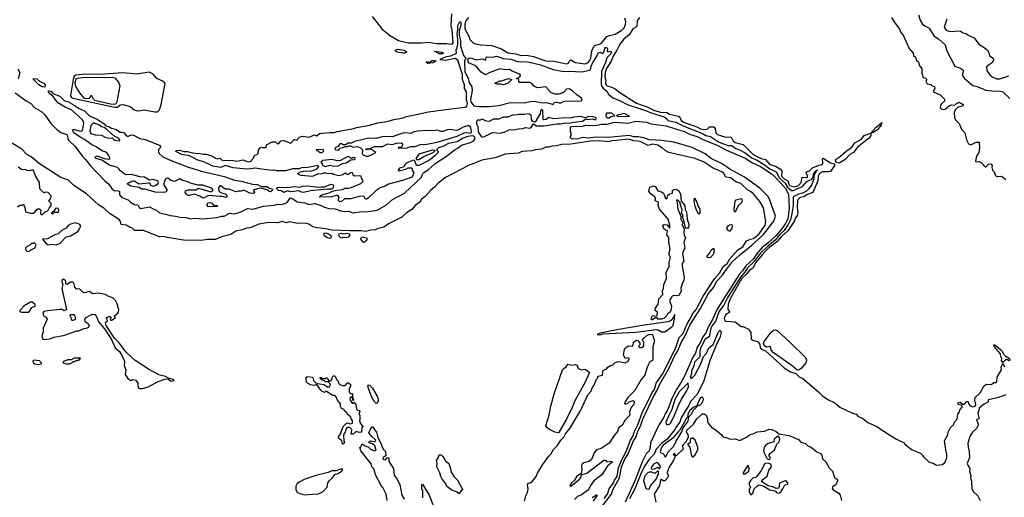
# Model space of a CAD drawing. Extents: x 2210602 to 2357277, y 510288 to 673808.
# Tile 235 of 256: x 2307284 to 2318362, y 568960 to 574339. Entities that reach past the tile are written whole.
import ezdxf

# ---------------------------------------------------------------- set-up
doc = ezdxf.new("R2010")
doc.units = 0

msp = doc.modelspace()

# ---------------------------------------------------------------- linework, layer by layer
at = {"layer": '0CON05XD'}
for points in [[(2307696, 573105), (2307745, 573067), (2307815, 573045), (2307822, 573032), (2307825, 572995), (2307835, 572977), (2307904, 572914), (2307985, 572805), (2308025, 572765), (2308082, 572692), (2308242, 572525), (2308288, 572488), (2308325, 572429), (2308346, 572414), (2308392, 572412), (2308405, 572405), (2308405, 572365), (2308432, 572335), (2308505, 572309), (2308531, 572285), (2308575, 572259), (2308614, 572254), (2308629, 572225), (2308645, 572213), (2308745, 572232), (2308785, 572208), (2308824, 572194), (2308856, 572165), (2308925, 572148), (2308976, 572134), (2309035, 572128), (2309085, 572115), (2309155, 572110), (2309205, 572097), (2309255, 572102), (2309345, 572097), (2309505, 572111), (2309555, 572127), (2309585, 572127), (2309645, 572159), (2309695, 572151), (2309715, 572155), (2309765, 572171), (2309845, 572211), (2309905, 572204), (2310025, 572238), (2310145, 572251), (2310185, 572260), (2310225, 572259), (2310265, 572269), (2310295, 572285), (2310325, 572331), (2310355, 572323), (2310407, 572287), (2310492, 572275), (2310535, 572257), (2310605, 572268), (2310677, 572247), (2310715, 572226), (2310763, 572213), (2310835, 572210), (2310896, 572185), (2310935, 572177), (2310985, 572181), (2311035, 572165), (2311137, 572177), (2311185, 572176), (2311305, 572194), (2311411, 572255), (2311477, 572313), (2311615, 572385), (2311805, 572565), (2311820, 572605), (2311832, 572618), (2311885, 572651), (2311918, 572682), (2311960, 572720), (2312075, 572794), (2312183, 572877), (2312217, 572895), (2312253, 572927), (2312356, 572955), (2312395, 572974), (2312406, 572995), (2312405, 573015), (2312395, 573026), (2312375, 573031), (2312325, 573024), (2312274, 573006), (2312205, 572963), (2312110, 572945), (2312045, 572911), (2311997, 572895), (2311972, 572875), (2311993, 572855), (2311992, 572845), (2311956, 572804), (2311895, 572758), (2311775, 572696), (2311747, 572697), (2311728, 572748), (2311713, 572757), (2311640, 572725), (2311615, 572700), (2311607, 572683), (2311558, 572665), (2311542, 572645), (2311552, 572638), (2311630, 572655), (2311655, 572670), (2311695, 572670), (2311704, 572635), (2311719, 572615), (2311705, 572577), (2311694, 572566), (2311591, 572529), (2311432, 572485), (2311395, 572464), (2311340, 572445), (2311295, 572417), (2311205, 572329), (2311185, 572316), (2311175, 572317), (2311158, 572348), (2311115, 572353), (2311009, 572321), (2310940, 572320), (2310905, 572293), (2310885, 572289), (2310874, 572294), (2310870, 572305), (2310878, 572342), (2310865, 572358), (2310845, 572359), (2310795, 572345), (2310661, 572341), (2310658, 572345), (2310667, 572355), (2310683, 572365), (2310765, 572390), (2310802, 572408), (2310850, 572420), (2310915, 572427), (2310945, 572440), (2310985, 572441), (2311015, 572448), (2311121, 572495), (2311143, 572515), (2311148, 572525), (2311128, 572555), (2311126, 572576), (2311105, 572581), (2311055, 572578), (2311037, 572587), (2311027, 572617), (2311010, 572615), (2310975, 572592), (2310945, 572610), (2310918, 572592), (2310875, 572580), (2310814, 572594), (2310795, 572608), (2310755, 572603), (2310715, 572614), (2310685, 572604), (2310635, 572600), (2310576, 572574), (2310450, 572585), (2310420, 572595), (2310410, 572605), (2310444, 572626), (2310495, 572637), (2310553, 572633), (2310605, 572647), (2310625, 572658), (2310650, 572685), (2310637, 572697), (2310505, 572670), (2310465, 572673), (2310425, 572660), (2310355, 572658), (2310275, 572636), (2310178, 572638), (2310155, 572644), (2310125, 572641), (2310004, 572656), (2309935, 572668), (2309885, 572658), (2309835, 572656), (2309685, 572670), (2309595, 572697), (2309545, 572676), (2309455, 572688), (2309355, 572737), (2309288, 572755), (2309194, 572804), (2309105, 572821), (2309042, 572855), (2309044, 572866), (2309082, 572868), (2309135, 572856), (2309170, 572855), (2309255, 572834), (2309315, 572833), (2309347, 572823), (2309385, 572823), (2309452, 572802), (2309485, 572778), (2309505, 572772), (2309535, 572780), (2309555, 572760), (2309585, 572753), (2309665, 572758), (2309725, 572744), (2309795, 572760), (2309855, 572739), (2309895, 572750), (2309900, 572765), (2309915, 572780), (2309920, 572805), (2309930, 572815), (2309955, 572820), (2309968, 572832), (2309970, 572875), (2309990, 572895), (2310005, 572902), (2310015, 572898), (2310055, 572900), (2310062, 572928), (2310125, 572962), (2310162, 572962), (2310180, 572945), (2310195, 572942), (2310220, 572975), (2310255, 572980), (2310335, 572950), (2310365, 572982), (2310375, 572988), (2310407, 572983), (2310410, 572995), (2310430, 573015), (2310465, 573026), (2310543, 573017), (2310595, 573042), (2310625, 573030), (2310655, 573058), (2310775, 573070), (2310825, 573069), (2310855, 573080), (2311045, 573113), (2311074, 573126), (2311205, 573149), (2311313, 573177), (2311419, 573191), (2311494, 573214), (2311585, 573231), (2311635, 573249), (2311765, 573275), (2311885, 573301), (2312105, 573332), (2312295, 573352), (2312316, 573364), (2312322, 573395), (2312311, 573445), (2312311, 573525), (2312290, 573565), (2312289, 573605), (2312264, 573664), (2312265, 573723), (2312212, 573882), (2312185, 573901), (2312075, 573880), (2312018, 573885), (2312018, 573895), (2312030, 573900), (2312087, 573923), (2312135, 573932), (2312199, 573961), (2312195, 573995), (2312213, 574055), (2312215, 574115), (2312206, 574185), (2312215, 574225), (2312213, 574275), (2312235, 574318), (2312245, 574316), (2312247, 574307), (2312248, 574275), (2312228, 574215), (2312229, 574165), (2312244, 574105), (2312242, 574045), (2312278, 573935), (2312303, 573905), (2312289, 573871), (2312293, 573755), (2312328, 573678), (2312342, 573632), (2312371, 573581), (2312373, 573543), (2312354, 573435), (2312360, 573415), (2312395, 573370), (2312455, 573361), (2312565, 573363), (2312675, 573371), (2312805, 573406), (2312965, 573402), (2313045, 573421), (2313095, 573419), (2313165, 573401), (2313215, 573407), (2313285, 573382), (2313298, 573405), (2313315, 573411), (2313331, 573411), (2313365, 573398), (2313402, 573418), (2313435, 573426), (2313495, 573421), (2313600, 573425), (2313611, 573435), (2313605, 573456), (2313551, 573491), (2313505, 573539), (2313465, 573559), (2313435, 573556), (2313407, 573523), (2313387, 573513), (2313345, 573501), (2313305, 573500), (2313259, 573519), (2313202, 573582), (2313115, 573572), (2313082, 573582), (2313065, 573593), (2313048, 573618), (2313025, 573630), (2312905, 573630), (2312900, 573635), (2312898, 573668), (2312870, 573675), (2312908, 573692), (2312920, 573705), (2312920, 573715), (2312910, 573725), (2312825, 573758), (2312795, 573777), (2312745, 573776), (2312685, 573784), (2312565, 573741), (2312525, 573719), (2312475, 573746), (2312415, 573820), (2312334, 573854), (2312327, 573893), (2312345, 573908), (2312370, 573905), (2312415, 573887), (2312495, 573898), (2312525, 573882), (2312530, 573885), (2312532, 573915), (2312545, 573922), (2312615, 573917), (2312645, 573927), (2312664, 573926), (2312725, 573901), (2312808, 573895), (2312885, 573868), (2312995, 573863), (2313055, 573853), (2313145, 573829), (2313285, 573777), (2313405, 573757), (2313465, 573761), (2313609, 573751), (2313695, 573770), (2313706, 573775), (2313713, 573815), (2313732, 573855), (2313775, 573920), (2313795, 573969), (2313815, 573974), (2313845, 573958), (2313856, 573974), (2313866, 574015), (2313875, 574026), (2313887, 574027), (2313896, 574015), (2313895, 573982), (2313905, 573977), (2313925, 573986), (2313943, 573975), (2313935, 573954), (2313890, 573910), (2313876, 573855), (2313828, 573755), (2313826, 573615), (2313831, 573591), (2313847, 573567), (2313888, 573535), (2313910, 573500), (2313958, 573458), (2314025, 573434), (2314130, 573380), (2314325, 573316), (2314389, 573289), (2314535, 573245), (2314567, 573217), (2314578, 573205), (2314665, 573184), (2314758, 573138), (2314965, 573056), (2315005, 573035), (2315055, 573023), (2315147, 572965), (2315192, 572945), (2315255, 572922), (2315295, 572921), (2315340, 572890), (2315382, 572875), (2315445, 572841), (2315525, 572779), (2315581, 572755), (2315652, 572712), (2315725, 572658), (2315796, 572625), (2315833, 572555), (2315896, 572496), (2315924, 572454), (2315950, 572430), (2315967, 572417), (2315985, 572415), (2316091, 572459), (2316142, 572515), (2316198, 572542), (2316211, 572565), (2316214, 572595), (2316225, 572621), (2316255, 572649), (2316261, 572645), (2316239, 572621), (2316218, 572582), (2316218, 572545), (2316195, 572482), (2316162, 572435), (2316135, 572408), (2316093, 572387), (2316045, 572375), (2315987, 572345), (2315985, 572245), (2315973, 572155), (2315955, 572085), (2315929, 572031), (2315886, 571964), (2315835, 571918), (2315783, 571857), (2315701, 571789), (2315615, 571705), (2315546, 571614), (2315474, 571545), (2315441, 571495), (2315392, 571438), (2315252, 571215), (2315205, 571125), (2315155, 571055), (2315111, 570939), (2315075, 570896), (2315060, 570865), (2315043, 570767), (2314995, 570741), (2314945, 570640), (2314937, 570605), (2314937, 570543), (2314875, 570481), (2314869, 570441), (2314843, 570385), (2314842, 570355), (2314831, 570315), (2314832, 570302), (2314845, 570303), (2314879, 570335), (2314949, 570465), (2314979, 570545), (2315011, 570585), (2315039, 570645), (2315085, 570682), (2315145, 570823), (2315165, 570842), (2315176, 570815), (2315163, 570755), (2315129, 570691), (2315051, 570509), (2314979, 570261), (2314902, 570115), (2314832, 570038), (2314812, 569995), (2314781, 569949)], [(2311251, 574375), (2311358, 574235), (2311445, 574163), (2311546, 574106), (2311655, 574077), (2311805, 574077), (2311883, 574087), (2311975, 574072), (2312091, 574071), (2312135, 574062), (2312154, 574066), (2312162, 574078), (2312157, 574127), (2312151, 574225), (2312139, 574275), (2312146, 574406)], [(2312335, 574365), (2312305, 574325), (2312292, 574288), (2312292, 574235), (2312337, 574155), (2312347, 574117), (2312385, 574079), (2312416, 574066), (2312465, 574054), (2312595, 574048), (2312705, 574012), (2312775, 573967), (2312865, 573956), (2312925, 573936), (2312985, 573938), (2313065, 573925), (2313204, 573876), (2313295, 573873), (2313435, 573841), (2313460, 573850), (2313475, 573880), (2313485, 573888), (2313535, 573856), (2313645, 573841), (2313675, 573852), (2313696, 573875), (2313708, 573905), (2313722, 573988), (2313745, 574038), (2313755, 574047), (2313825, 574070), (2313889, 574151), (2313918, 574162), (2313985, 574174), (2314060, 574220), (2314083, 574247), (2314099, 574285), (2314104, 574315), (2314093, 574357)], [(2314257, 574363), (2314230, 574325), (2314229, 574275), (2314223, 574257), (2314183, 574237), (2314141, 574169), (2314082, 574118), (2314035, 574065), (2314003, 573995), (2313964, 573935), (2313940, 573870), (2313885, 573788), (2313871, 573745), (2313869, 573695), (2313877, 573655), (2313876, 573625), (2313883, 573605), (2313895, 573595), (2313935, 573584), (2313985, 573560), (2314025, 573525), (2314225, 573398), (2314352, 573352), (2314426, 573315), (2314495, 573296), (2314565, 573295), (2314595, 573274), (2314695, 573252), (2314711, 573241), (2314728, 573205), (2314765, 573182), (2314902, 573132), (2314945, 573109), (2314995, 573101), (2315019, 573105), (2315045, 573132), (2315095, 573132), (2315110, 573115), (2315118, 573065), (2315135, 573047), (2315215, 573018), (2315285, 573015), (2315297, 573005), (2315312, 572975), (2315335, 572956), (2315425, 572933), (2315535, 572822), (2315628, 572775), (2315675, 572765), (2315725, 572709), (2315788, 572688), (2315844, 572654), (2315859, 572635), (2315857, 572575), (2315885, 572546), (2315927, 572525), (2315936, 572485), (2315945, 572473), (2315996, 572456), (2316045, 572471), (2316075, 572505), (2316086, 572564), (2316135, 572560), (2316148, 572565), (2316147, 572585), (2316131, 572615), (2316136, 572625), (2316172, 572638), (2316205, 572671), (2316275, 572701), (2316313, 572707), (2316321, 572725), (2316318, 572772), (2316325, 572779), (2316405, 572725), (2316451, 572715), (2316452, 572695), (2316405, 572631), (2316385, 572625), (2316315, 572626), (2316282, 572605), (2316267, 572575), (2316265, 572525), (2316206, 572394), (2316135, 572365), (2316105, 572345), (2316065, 572335), (2316035, 572307), (2316031, 572225), (2316039, 572165), (2316032, 572135), (2316013, 572107), (2316002, 572075), (2315928, 571962), (2315855, 571897), (2315804, 571836), (2315764, 571806), (2315717, 571775), (2315658, 571715), (2315566, 571605), (2315531, 571539), (2315490, 571515), (2315468, 571482), (2315405, 571421), (2315277, 571195), (2315255, 571135), (2315252, 571075), (2315272, 571045), (2315226, 571014), (2315210, 570975), (2315212, 570955), (2315224, 570944), (2315335, 570937), (2315402, 570882), (2315425, 570884), (2315484, 570854), (2315510, 570815), (2315514, 570745), (2315522, 570732), (2315591, 570711), (2315610, 570680), (2315615, 570643), (2315636, 570626), (2315675, 570608), (2315885, 570417), (2315955, 570373), (2316015, 570356), (2316055, 570318), (2316095, 570299), (2316277, 570145), (2316315, 570104), (2316375, 570062), (2316455, 570025), (2316510, 569975), (2316655, 569908), (2316695, 569896), (2316719, 569869), (2316765, 569850), (2316825, 569802), (2316922, 569762), (2317071, 569665), (2317150, 569615), (2317228, 569578), (2317247, 569555), (2317324, 569494), (2317418, 569458), (2317442, 569435), (2317453, 569415), (2317518, 569355), (2317560, 569345), (2317601, 569321), (2317665, 569330), (2317698, 569355), (2317717, 569407), (2317717, 569445), (2317704, 569494), (2317690, 569595), (2317728, 569665), (2317732, 569695), (2317758, 569745), (2317790, 569775), (2317800, 569805), (2317831, 569839), (2317841, 569895), (2317858, 569922), (2317862, 569945), (2317888, 569975), (2317888, 569988), (2317878, 569998), (2317844, 570004), (2317842, 570028), (2317865, 570032), (2317895, 570010), (2317915, 570010), (2317942, 570038), (2317955, 570040), (2317960, 570015), (2317973, 569993), (2318005, 569980), (2318035, 569987), (2318042, 570005), (2318029, 570055), (2318031, 570079), (2318089, 570135), (2318130, 570210), (2318157, 570233), (2318215, 570231), (2318245, 570254), (2318266, 570254), (2318279, 570261), (2318283, 570315), (2318330, 570395), (2318328, 570425), (2318345, 570470), (2318365, 570430)], [(2317094, 574364), (2317123, 574313), (2317182, 574232), (2317199, 574195), (2317224, 574164), (2317293, 574015), (2317335, 573960), (2317340, 573935), (2317362, 573915), (2317375, 573878), (2317396, 573866), (2317403, 573825), (2317434, 573785), (2317434, 573735), (2317448, 573688), (2317475, 573680), (2317485, 573668), (2317486, 573654), (2317480, 573645), (2317495, 573618), (2317535, 573608), (2317550, 573595), (2317578, 573585), (2317582, 573565), (2317562, 573535), (2317571, 573521), (2317637, 573497), (2317690, 573445), (2317688, 573422), (2317652, 573388), (2317643, 573367), (2317640, 573345), (2317650, 573335), (2317677, 573327), (2317695, 573330), (2317746, 573374), (2317765, 573380), (2317805, 573378), (2317824, 573396), (2317855, 573410), (2317898, 573385), (2317900, 573375), (2317895, 573370), (2317835, 573350), (2317810, 573325), (2317798, 573295), (2317802, 573235), (2317817, 573207), (2317855, 573170), (2317880, 573105), (2317918, 573065), (2317938, 572985), (2317961, 572941), (2317975, 572932), (2317993, 572933), (2318045, 572958), (2318078, 572958), (2318084, 572896), (2318076, 572844), (2318048, 572802), (2318038, 572745), (2318045, 572738), (2318075, 572740), (2318101, 572731), (2318145, 572682), (2318155, 572680), (2318185, 572710), (2318210, 572715), (2318226, 572696), (2318220, 572675), (2318230, 572645), (2318248, 572625), (2318264, 572584), (2318275, 572572), (2318287, 572573), (2318325, 572577), (2318341, 572571), (2318378, 572538)], [(2317396, 574395), (2317415, 574333), (2317440, 574290), (2317468, 574268), (2317517, 574245), (2317572, 574155), (2317622, 574122), (2317695, 574057), (2317717, 573987), (2317807, 573817), (2317875, 573789), (2317903, 573765), (2317889, 573715), (2317915, 573676), (2318007, 573597), (2318055, 573588), (2318155, 573546), (2318223, 573537), (2318315, 573534), (2318347, 573525), (2318425, 573450)], [(2317716, 574345), (2317684, 574255), (2317709, 574219), (2317745, 574205), (2317865, 574214), (2317900, 574190), (2317932, 574182), (2317955, 574164), (2318024, 574134), (2318075, 574064), (2318123, 574035), (2318168, 573998), (2318187, 573965), (2318195, 573930), (2318235, 573907), (2318239, 573885), (2318227, 573853), (2318168, 573815), (2318162, 573805), (2318166, 573765), (2318198, 573718), (2318225, 573694), (2318275, 573672), (2318312, 573672), (2318414, 573706)], [(2311595, 573960), (2311535, 573972), (2311513, 573983), (2311512, 573995), (2311535, 574006), (2311607, 573995), (2311640, 573975), (2311615, 573962), (2311595, 573960)], [(2312045, 573954), (2312005, 573954), (2311950, 573985), (2312035, 573974), (2312049, 573965), (2312045, 573954)], [(2311875, 573847), (2311860, 573855), (2311865, 573868), (2311895, 573860), (2311925, 573880), (2311945, 573881), (2311968, 573875), (2311935, 573854), (2311875, 573847)], [(2307264, 573785), (2307287, 573745), (2307265, 573672)], [(2307565, 573578), (2307535, 573584), (2307500, 573605), (2307438, 573665), (2307440, 573675), (2307475, 573671), (2307512, 573642), (2307555, 573623), (2307569, 573605), (2307565, 573578)], [(2308805, 573301), (2308835, 573303), (2308856, 573324), (2308876, 573384), (2308919, 573619), (2308903, 573643), (2308825, 573675), (2308785, 573724), (2308739, 573749), (2308604, 573726), (2308445, 573741), (2308185, 573723), (2308025, 573724), (2307914, 573715), (2307895, 573701), (2307885, 573667), (2307855, 573485), (2307863, 573465), (2307875, 573457), (2307933, 573443), (2308355, 573352), (2308385, 573352), (2308415, 573379), (2308445, 573383), (2308525, 573363), (2308572, 573325), (2308595, 573316), (2308625, 573313), (2308685, 573323), (2308805, 573301)], [(2308345, 573383), (2308305, 573388), (2308130, 573430), (2308113, 573443), (2308095, 573480), (2308085, 573480), (2308065, 573453), (2308035, 573448), (2308013, 573453), (2307962, 573515), (2307916, 573586), (2307908, 573625), (2307919, 573671), (2307935, 573681), (2307985, 573687), (2308145, 573692), (2308285, 573688), (2308325, 573693), (2308353, 573685), (2308396, 573636), (2308411, 573595), (2308375, 573414), (2308365, 573392), (2308345, 573383)], [(2312725, 573604), (2312695, 573612), (2312654, 573614), (2312630, 573625), (2312685, 573652), (2312705, 573652), (2312784, 573676), (2312820, 573665), (2312780, 573625), (2312725, 573604)], [(2309345, 572328), (2309310, 572350), (2309245, 572373), (2309195, 572358), (2309175, 572360), (2309155, 572377), (2309146, 572395), (2309148, 572412), (2309175, 572424), (2309265, 572424), (2309295, 572440), (2309435, 572402), (2309460, 572415), (2309450, 572435), (2309435, 572446), (2309345, 572476), (2309287, 572477), (2309205, 572497), (2309174, 572514), (2309115, 572527), (2309085, 572548), (2309025, 572518), (2308985, 572528), (2308955, 572554), (2308944, 572556), (2308923, 572547), (2308902, 572485), (2308943, 572415), (2308925, 572397), (2308895, 572391), (2308808, 572395), (2308695, 572432), (2308655, 572431), (2308629, 572449), (2308535, 572464), (2308498, 572485), (2308502, 572498), (2308528, 572508), (2308545, 572520), (2308565, 572524), (2308575, 572523), (2308625, 572491), (2308735, 572503), (2308746, 572496), (2308756, 572475), (2308785, 572463), (2308817, 572475), (2308843, 572495), (2308847, 572505), (2308840, 572520), (2308785, 572539), (2308745, 572532), (2308686, 572566), (2308635, 572568), (2308545, 572594), (2308475, 572590), (2308416, 572635), (2308400, 572660), (2308384, 572674), (2308295, 572702), (2308208, 572758), (2308145, 572775), (2308134, 572795), (2308155, 572804), (2308235, 572776), (2308285, 572769), (2308296, 572774), (2308296, 572784), (2308284, 572814), (2308266, 572836), (2308245, 572850), (2308215, 572857), (2308145, 572908), (2308095, 572931), (2308011, 572991), (2307965, 573015), (2307894, 573065), (2307877, 573095), (2307885, 573103), (2307905, 573102), (2307965, 573084), (2307985, 573087), (2307994, 573105), (2308004, 573175), (2307990, 573210), (2307865, 573322), (2307795, 573354), (2307714, 573404), (2307662, 573472), (2307621, 573505), (2307607, 573525), (2307605, 573538), (2307635, 573533), (2307655, 573508), (2307736, 573476), (2307788, 573425), (2307825, 573416), (2307905, 573374), (2307945, 573344), (2308012, 573312), (2308068, 573258), (2308157, 573217), (2308233, 573165), (2308253, 573143), (2308285, 573136), (2308315, 573116), (2308374, 573104), (2308395, 573082), (2308415, 573072), (2308435, 573072), (2308460, 573065), (2308477, 573037), (2308495, 573029), (2308505, 573027), (2308535, 573040), (2308555, 573041), (2308635, 573001), (2308695, 572988), (2308855, 572926), (2308870, 572905), (2308844, 572876), (2308845, 572850), (2308853, 572833), (2308895, 572796), (2308975, 572755), (2309171, 572681), (2309254, 572654), (2309285, 572649), (2309315, 572636), (2309583, 572573), (2309701, 572531), (2309775, 572522), (2309902, 572488), (2309955, 572484), (2310005, 572461), (2310065, 572462), (2310093, 572443), (2310129, 572429), (2310126, 572415), (2310108, 572402), (2310095, 572403), (2310065, 572421), (2309995, 572440), (2309956, 572434), (2309912, 572418), (2309927, 572395), (2309922, 572385), (2309910, 572380), (2309872, 572385), (2309805, 572418), (2309775, 572406), (2309745, 572408), (2309715, 572400), (2309642, 572432), (2309595, 572430), (2309545, 572467), (2309535, 572467), (2309521, 572445), (2309523, 572413), (2309544, 572394), (2309595, 572378), (2309616, 572355), (2309615, 572340), (2309605, 572336), (2309567, 572347), (2309534, 572346), (2309415, 572360), (2309382, 572348), (2309365, 572333), (2309345, 572328)], [(2307232, 573515), (2307355, 573425), (2307407, 573397), (2307455, 573346), (2307533, 573303), (2307566, 573266), (2307637, 573165), (2307696, 573105)], [(2312495, 573016), (2312505, 573020), (2312605, 573068), (2312695, 573060), (2312755, 573081), (2312795, 573103), (2312845, 573098), (2312895, 573111), (2312945, 573113), (2312976, 573124), (2313025, 573118), (2313037, 573125), (2313065, 573167), (2313096, 573145), (2313185, 573145), (2313325, 573167), (2313367, 573165), (2313425, 573178), (2313465, 573173), (2313515, 573186), (2313615, 573195), (2313655, 573224), (2313675, 573213), (2313725, 573223), (2313765, 573212), (2313771, 573225), (2313765, 573236), (2313715, 573247), (2313675, 573246), (2313648, 573232), (2313595, 573248), (2313520, 573240), (2313495, 573232), (2313380, 573230), (2313295, 573221), (2313235, 573238), (2313208, 573215), (2313181, 573211), (2313172, 573215), (2313170, 573315), (2313155, 573328), (2313143, 573315), (2313141, 573279), (2313097, 573215), (2313093, 573195), (2313075, 573183), (2313055, 573196), (2313042, 573215), (2313038, 573268), (2313005, 573280), (2312955, 573271), (2312898, 573272), (2312865, 573263), (2312835, 573266), (2312775, 573241), (2312725, 573240), (2312675, 573220), (2312615, 573218), (2312565, 573194), (2312535, 573197), (2312482, 573218), (2312457, 573203), (2312445, 573210), (2312435, 573203), (2312425, 573192), (2312423, 573165), (2312438, 573135), (2312444, 573075), (2312477, 573025), (2312495, 573016)], [(2313915, 573232), (2313935, 573247), (2313980, 573255), (2313946, 573286), (2313885, 573286), (2313877, 573265), (2313882, 573245), (2313895, 573234), (2313915, 573232)], [(2314025, 573249), (2314145, 573252), (2314085, 573281), (2314010, 573265), (2314000, 573255), (2314025, 573249)], [(2308405, 572973), (2308412, 572985), (2308396, 573006), (2308342, 573032), (2308269, 573099), (2308234, 573124), (2308205, 573131), (2308175, 573156), (2308115, 573177), (2308084, 573146), (2308072, 573085), (2308080, 573065), (2308095, 573053), (2308135, 573041), (2308205, 573039), (2308254, 573014), (2308295, 573004), (2308325, 573007), (2308352, 572982), (2308405, 572973)], [(2311181, 572801), (2311205, 572803), (2311265, 572827), (2311290, 572845), (2311235, 572880), (2311185, 572872), (2311180, 572885), (2311225, 572890), (2311275, 572909), (2311365, 572912), (2311425, 572941), (2311475, 572934), (2311525, 572948), (2311575, 572951), (2311590, 572940), (2311586, 572914), (2311572, 572898), (2311545, 572898), (2311542, 572892), (2311640, 572895), (2311685, 572909), (2311735, 572910), (2311795, 572932), (2311864, 572936), (2311979, 572961), (2312205, 573027), (2312285, 573064), (2312315, 573068), (2312355, 573061), (2312367, 573073), (2312365, 573104), (2312355, 573129), (2312335, 573148), (2312272, 573128), (2312215, 573096), (2312195, 573092), (2312151, 573099), (2312105, 573104), (2312045, 573078), (2312025, 573078), (2311984, 573094), (2311935, 573086), (2311865, 573091), (2311764, 573084), (2311720, 573075), (2311685, 573059), (2311625, 573064), (2311595, 573060), (2311475, 573019), (2311377, 573023), (2311291, 572999), (2311207, 573003), (2311054, 572966), (2311015, 572948), (2310975, 572950), (2310955, 572930), (2310925, 572930), (2310912, 572942), (2310885, 572942), (2310868, 572912), (2310832, 572895), (2310830, 572885), (2310840, 572875), (2310869, 572871), (2310888, 572892), (2310925, 572898), (2310945, 572910), (2310975, 572910), (2310985, 572920), (2311007, 572917), (2311035, 572902), (2311085, 572910), (2311117, 572897), (2311140, 572875), (2311142, 572855), (2311137, 572835), (2311142, 572822), (2311181, 572801)], [(2313769, 568771), (2313943, 568997), (2313957, 569045), (2314031, 569179), (2314055, 569300), (2314085, 569373), (2314130, 569450), (2314185, 569587), (2314223, 569647), (2314235, 569696), (2314268, 569762), (2314295, 569839), (2314416, 570095), (2314452, 570158), (2314485, 570234), (2314589, 570411), (2314655, 570556), (2314689, 570611), (2314726, 570705), (2314771, 570779), (2314825, 570897), (2314943, 571087), (2315035, 571257), (2315093, 571327), (2315125, 571389), (2315190, 571460), (2315213, 571497), (2315305, 571614), (2315379, 571685), (2315522, 571798), (2315652, 571918), (2315769, 572071), (2315789, 572125), (2315719, 572319), (2315700, 572350), (2315658, 572398), (2315610, 572440), (2315437, 572567), (2315275, 572656), (2315237, 572683), (2315181, 572721), (2315065, 572776), (2314998, 572828), (2314850, 572900), (2314645, 572961), (2314510, 572980), (2314365, 572984), (2314305, 573010), (2314245, 573021), (2314195, 573019), (2314143, 573033), (2313905, 573011), (2313774, 573016), (2313675, 573003), (2313625, 573012), (2313565, 572998), (2313504, 572994), (2313495, 573000), (2313480, 573005), (2313480, 573025), (2313490, 573035), (2313490, 573065), (2313480, 573075), (2313480, 573125), (2313490, 573135), (2313615, 573140), (2313655, 573152), (2313763, 573147), (2313825, 573162), (2313895, 573162), (2313975, 573185), (2314125, 573174), (2314215, 573195), (2314335, 573183), (2314387, 573167), (2314558, 573145), (2314721, 573091), (2314756, 573085), (2314821, 573051), (2314906, 573025), (2314970, 572990), (2315131, 572925), (2315235, 572871), (2315445, 572779), (2315528, 572728), (2315617, 572685), (2315739, 572605), (2315775, 572574), (2315895, 572446), (2315935, 572373), (2315942, 572215), (2315925, 572094), (2315905, 572052), (2315865, 571993), (2315795, 571910), (2315704, 571825), (2315637, 571773), (2315585, 571715), (2315535, 571641), (2315452, 571568), (2315415, 571512), (2315379, 571471), (2315131, 571079), (2315075, 570956), (2315037, 570893), (2315005, 570814), (2314971, 570769), (2314935, 570694), (2314910, 570660), (2314885, 570575), (2314863, 570547), (2314762, 570325), (2314728, 570255), (2314671, 570169), (2314618, 570062), (2314575, 569948), (2314548, 569902), (2314529, 569855), (2314480, 569780), (2314430, 569680), (2314383, 569575), (2314379, 569525), (2314368, 569485), (2314332, 569448), (2314292, 569368), (2314206, 569146), (2314095, 568905)], [(2316505, 572724), (2316470, 572730), (2316464, 572755), (2316471, 572769), (2316495, 572782), (2316582, 572858), (2316647, 572903), (2316679, 572951), (2316757, 572993), (2316784, 573036), (2316860, 573060), (2316915, 573125), (2316985, 573182), (2316975, 573150), (2316935, 573100), (2316885, 573067), (2316860, 573060), (2316861, 573035), (2316840, 573005), (2316715, 572908), (2316667, 572843), (2316628, 572825), (2316568, 572762), (2316505, 572724)], [(2313860, 568945), (2313898, 568995), (2313917, 569055), (2313965, 569122), (2313977, 569155), (2314006, 569195), (2314021, 569295), (2314062, 569388), (2314109, 569475), (2314156, 569604), (2314182, 569645), (2314197, 569693), (2314239, 569775), (2314289, 569911), (2314403, 570147), (2314425, 570175), (2314446, 570245), (2314515, 570347), (2314663, 570635), (2314702, 570758), (2314745, 570800), (2314798, 570922), (2314825, 570964), (2314853, 571027), (2314895, 571076), (2314917, 571115), (2314975, 571225), (2315100, 571420), (2315156, 571485), (2315200, 571560), (2315244, 571595), (2315275, 571645), (2315365, 571748), (2315419, 571781), (2315462, 571848), (2315505, 571867), (2315541, 571875), (2315605, 571929), (2315670, 572025), (2315677, 572067), (2315651, 572221), (2315610, 572290), (2315535, 572383), (2315505, 572405), (2315478, 572418), (2315398, 572495), (2315342, 572512), (2315285, 572558), (2315227, 572567), (2315208, 572605), (2315185, 572625), (2315087, 572667), (2314985, 572733), (2314885, 572776), (2314587, 572845), (2314545, 572866), (2314514, 572895), (2314465, 572927), (2314405, 572936), (2314355, 572921), (2314265, 572968), (2314195, 572973), (2314135, 572992), (2313995, 572978), (2313945, 572975), (2313905, 572962), (2313805, 572973), (2313705, 572969), (2313485, 572936), (2313385, 572935), (2313325, 572917), (2313275, 572915), (2313235, 572903), (2313205, 572903), (2313155, 572881), (2313085, 572875), (2313045, 572861), (2312934, 572856), (2312895, 572834), (2312745, 572823), (2312635, 572783), (2312485, 572757), (2312392, 572718), (2312332, 572698), (2312075, 572561), (2311987, 572495), (2311959, 572461), (2311905, 572415), (2311845, 572346), (2311805, 572317), (2311784, 572285), (2311735, 572248), (2311697, 572203), (2311635, 572165), (2311585, 572116), (2311435, 572039), (2311379, 572001), (2311315, 571987), (2311286, 571974), (2311235, 571970), (2311175, 571953), (2311125, 571960), (2311000, 571960), (2310795, 571970), (2310705, 571989), (2310626, 571994), (2310581, 572005), (2310538, 572035), (2310495, 572049), (2310415, 572043), (2310315, 572061), (2310285, 572050), (2310235, 572065), (2310189, 572051), (2310085, 572056), (2309975, 572036), (2309875, 571996), (2309835, 571992), (2309786, 571974), (2309715, 571958), (2309659, 571921), (2309555, 571895), (2309485, 571865), (2309425, 571863), (2309395, 571864), (2309325, 571851), (2309125, 571857), (2308945, 571886), (2308905, 571897), (2308855, 571894), (2308675, 571964), (2308575, 571965), (2308545, 571994), (2308525, 571998), (2308481, 572025), (2308425, 572034), (2308417, 572065), (2308405, 572086), (2308302, 572152), (2308231, 572215), (2308172, 572252), (2308036, 572376), (2307995, 572405), (2307890, 572475), (2307831, 572531), (2307775, 572549), (2307735, 572570), (2307506, 572715), (2307413, 572793), (2307365, 572820), (2307309, 572879), (2307185, 572954)], [(2310685, 572842), (2310707, 572863), (2310697, 572877), (2310620, 572875), (2310620, 572870), (2310645, 572860), (2310665, 572843), (2310685, 572842)], [(2310725, 572684), (2310775, 572699), (2310818, 572688), (2310866, 572694), (2310915, 572718), (2310958, 572725), (2311008, 572762), (2311045, 572763), (2311060, 572775), (2311060, 572785), (2311035, 572788), (2311025, 572780), (2311005, 572780), (2310990, 572795), (2310975, 572797), (2310885, 572750), (2310842, 572752), (2310795, 572766), (2310695, 572752), (2310670, 572735), (2310687, 572717), (2310690, 572695), (2310725, 572684)], [(2311753, 572763), (2311775, 572763), (2311831, 572799), (2311936, 572844), (2311960, 572865), (2311925, 572869), (2311775, 572826), (2311740, 572775), (2311753, 572763)], [(2307257, 572233), (2307285, 572250), (2307315, 572250), (2307325, 572260), (2307342, 572222), (2307350, 572175), (2307405, 572160), (2307435, 572160), (2307455, 572172), (2307485, 572208), (2307505, 572210), (2307520, 572195), (2307518, 572158), (2307535, 572143), (2307573, 572177), (2307600, 572185), (2307618, 572225), (2307638, 572245), (2307637, 572267), (2307612, 572295), (2307635, 572330), (2307637, 572355), (2307605, 572393), (2307575, 572398), (2307555, 572390), (2307510, 572435), (2307506, 572506), (2307462, 572582), (2307435, 572647), (2307395, 572638), (2307365, 572640), (2307355, 572648), (2307303, 572653), (2307267, 572677)], [(2310255, 572394), (2310225, 572410), (2310194, 572415), (2310178, 572435), (2310177, 572445), (2310185, 572450), (2310325, 572452), (2310375, 572461), (2310433, 572453), (2310465, 572463), (2310525, 572469), (2310645, 572453), (2310675, 572458), (2310714, 572456), (2310786, 572486), (2310805, 572481), (2310816, 572466), (2310812, 572445), (2310795, 572430), (2310745, 572432), (2310555, 572412), (2310475, 572394), (2310455, 572396), (2310425, 572411), (2310335, 572399), (2310295, 572411), (2310255, 572394)], [(2314395, 570958), (2314388, 570965), (2314400, 571005), (2314415, 571008), (2314445, 571000), (2314457, 571013), (2314460, 571045), (2314432, 571065), (2314433, 571083), (2314468, 571135), (2314474, 571196), (2314520, 571245), (2314518, 571285), (2314528, 571312), (2314532, 571355), (2314561, 571425), (2314557, 571495), (2314592, 571558), (2314592, 571605), (2314607, 571665), (2314587, 571697), (2314604, 571755), (2314589, 571829), (2314587, 571885), (2314564, 571915), (2314572, 571962), (2314545, 571972), (2314532, 571985), (2314520, 572025), (2314535, 572032), (2314567, 572027), (2314595, 571990), (2314600, 571995), (2314600, 572025), (2314581, 572091), (2314484, 572204), (2314467, 572245), (2314470, 572285), (2314435, 572300), (2314438, 572325), (2314430, 572345), (2314387, 572375), (2314364, 572405), (2314375, 572454), (2314415, 572469), (2314438, 572458), (2314465, 572410), (2314490, 572405), (2314505, 572402), (2314528, 572385), (2314550, 572325), (2314565, 572320), (2314577, 572363), (2314595, 572378), (2314630, 572385), (2314630, 572415), (2314642, 572428), (2314665, 572432), (2314685, 572423), (2314705, 572408), (2314720, 572375), (2314728, 572295), (2314768, 572245), (2314771, 572201), (2314785, 572170), (2314794, 572094), (2314813, 572035), (2314808, 571992), (2314782, 571992), (2314770, 572005), (2314757, 572085), (2314740, 572115), (2314748, 572135), (2314730, 572165), (2314738, 572195), (2314710, 572285), (2314685, 572310), (2314672, 572305), (2314682, 572275), (2314687, 572205), (2314722, 572125), (2314723, 572095), (2314742, 572055), (2314738, 572025), (2314760, 571985), (2314757, 571945), (2314761, 571915), (2314776, 571884), (2314756, 571835), (2314766, 571765), (2314750, 571735), (2314742, 571702), (2314756, 571625), (2314738, 571592), (2314736, 571565), (2314760, 571435), (2314758, 571405), (2314737, 571363), (2314723, 571317), (2314727, 571285), (2314703, 571237), (2314685, 571230), (2314655, 571234), (2314632, 571228), (2314616, 571214), (2314600, 571185), (2314598, 571165), (2314616, 571114), (2314615, 571082), (2314605, 571058), (2314595, 571043), (2314572, 571028), (2314560, 571005), (2314532, 570975), (2314505, 570965), (2314468, 570968), (2314455, 570980), (2314435, 570980), (2314405, 570959), (2314395, 570958)], [(2314925, 572150), (2314905, 572180), (2314884, 572236), (2314872, 572298), (2314875, 572330), (2314903, 572285), (2314917, 572235), (2314937, 572205), (2314938, 572165), (2314925, 572150)], [(2315335, 572173), (2315325, 572180), (2315322, 572195), (2315335, 572297), (2315345, 572310), (2315405, 572327), (2315412, 572305), (2315406, 572275), (2315368, 572242), (2315335, 572173)], [(2307655, 572152), (2307675, 572170), (2307719, 572171), (2307723, 572195), (2307715, 572212), (2307705, 572218), (2307687, 572213), (2307668, 572182), (2307642, 572165), (2307642, 572155), (2307655, 572152)], [(2309405, 572232), (2309393, 572245), (2309394, 572256), (2309402, 572278), (2309425, 572282), (2309445, 572272), (2309465, 572250), (2309508, 572245), (2309505, 572234), (2309405, 572232)], [(2307695, 571802), (2307739, 571821), (2307808, 571892), (2307855, 571906), (2307938, 571955), (2307958, 571982), (2307970, 572015), (2307962, 572032), (2307915, 572052), (2307855, 572037), (2307830, 572020), (2307805, 571990), (2307763, 571967), (2307715, 571929), (2307685, 571919), (2307595, 571870), (2307542, 571868), (2307573, 571825), (2307605, 571803), (2307645, 571810), (2307695, 571802)], [(2315265, 571958), (2315244, 571974), (2315245, 572000), (2315255, 572018), (2315271, 572029), (2315295, 572032), (2315300, 572015), (2315295, 571988), (2315275, 571959), (2315265, 571958)], [(2310765, 571879), (2310785, 571882), (2310792, 571888), (2310790, 571905), (2310759, 571925), (2310735, 571936), (2310705, 571932), (2310704, 571914), (2310742, 571885), (2310765, 571879)], [(2310915, 571883), (2310925, 571890), (2310955, 571887), (2310986, 571894), (2311002, 571915), (2310994, 571925), (2310975, 571932), (2310925, 571923), (2310905, 571930), (2310873, 571925), (2310869, 571915), (2310874, 571904), (2310895, 571886), (2310915, 571883)], [(2311155, 571834), (2311190, 571855), (2311196, 571876), (2311145, 571890), (2311125, 571884), (2311120, 571875), (2311124, 571855), (2311139, 571839), (2311155, 571834)], [(2307368, 571728), (2307385, 571732), (2307455, 571770), (2307468, 571795), (2307458, 571818), (2307448, 571828), (2307435, 571820), (2307415, 571820), (2307400, 571805), (2307348, 571775), (2307348, 571755), (2307355, 571740), (2307368, 571728)], [(2315035, 571657), (2315020, 571665), (2315017, 571675), (2315048, 571712), (2315062, 571745), (2315085, 571763), (2315092, 571762), (2315096, 571736), (2315087, 571695), (2315055, 571661), (2315035, 571657)], [(2308634, 570184), (2308665, 570185), (2308730, 570205), (2308835, 570260), (2308918, 570292), (2308954, 570294), (2308985, 570269), (2309020, 570275), (2309012, 570285), (2308988, 570295), (2308958, 570298), (2308925, 570319), (2308850, 570340), (2308732, 570402), (2308582, 570502), (2308483, 570593), (2308398, 570705), (2308352, 570752), (2308257, 570895), (2308249, 570925), (2308254, 570936), (2308272, 570948), (2308268, 570965), (2308258, 570975), (2308264, 570986), (2308285, 570996), (2308307, 570997), (2308310, 570985), (2308303, 570963), (2308310, 570955), (2308320, 570955), (2308360, 570985), (2308350, 570995), (2308350, 571005), (2308388, 571032), (2308396, 571046), (2308398, 571075), (2308377, 571147), (2308360, 571175), (2308330, 571205), (2308268, 571228), (2308255, 571240), (2308225, 571248), (2308165, 571258), (2308105, 571250), (2308065, 571277), (2308015, 571262), (2307998, 571268), (2307955, 571308), (2307923, 571305), (2307905, 571328), (2307892, 571372), (2307882, 571382), (2307855, 571382), (2307818, 571358), (2307802, 571362), (2307802, 571395), (2307775, 571418), (2307758, 571405), (2307758, 571385), (2307770, 571355), (2307758, 571312), (2307810, 571075), (2307785, 571060), (2307760, 571075), (2307737, 571077), (2307595, 571062), (2307555, 571052), (2307544, 571035), (2307552, 571005), (2307584, 570984), (2307592, 570965), (2307549, 570865), (2307546, 570824), (2307533, 570775), (2307535, 570760), (2307545, 570741), (2307555, 570737), (2307624, 570744), (2307668, 570762), (2307775, 570783), (2307925, 570834), (2307950, 570835), (2308005, 570861), (2308035, 570864), (2308062, 570875), (2308070, 570895), (2308055, 570913), (2308020, 570935), (2308018, 570965), (2308030, 570985), (2308085, 571016), (2308105, 571024), (2308128, 571018), (2308146, 570996), (2308169, 570935), (2308239, 570859), (2308318, 570738), (2308357, 570645), (2308405, 570603), (2308430, 570565), (2308461, 570495), (2308460, 570445), (2308477, 570395), (2308472, 570345), (2308499, 570299), (2308535, 570277), (2308545, 570278), (2308555, 570288), (2308591, 570281), (2308614, 570245), (2308611, 570215), (2308618, 570195), (2308634, 570184)], [(2307304, 571044), (2307385, 571044), (2307422, 571098), (2307460, 571115), (2307453, 571135), (2307425, 571156), (2307405, 571156), (2307335, 571117), (2307284, 571065), (2307284, 571054), (2307304, 571044)], [(2307875, 570950), (2307868, 570958), (2307868, 570975), (2307850, 571005), (2307855, 571020), (2307895, 571020), (2307902, 571012), (2307910, 570965), (2307885, 570952), (2307875, 570950)], [(2313805, 570790), (2313825, 570794), (2313845, 570800), (2314215, 570820), (2314445, 570850), (2314467, 570847), (2314505, 570822), (2314544, 570825), (2314621, 570879), (2314635, 570895), (2314652, 570965), (2314655, 571017), (2314620, 570960), (2314602, 570945), (2314575, 570935), (2314286, 570896), (2314001, 570845), (2313815, 570810), (2313780, 570795), (2313805, 570790)], [(2312962, 568918), (2312978, 568975), (2312998, 569015), (2313006, 569055), (2312996, 569105), (2313010, 569120), (2313045, 569131), (2313055, 569141), (2313093, 569195), (2313109, 569231), (2313166, 569325), (2313237, 569423), (2313259, 569445), (2313291, 569499), (2313335, 569544), (2313372, 569605), (2313405, 569636), (2313426, 569674), (2313475, 569735), (2313598, 569942), (2313675, 570114), (2313714, 570155), (2313726, 570194), (2313746, 570224), (2313771, 570285), (2313788, 570305), (2313788, 570325), (2313840, 570335), (2313843, 570375), (2313850, 570390), (2313885, 570408), (2313900, 570425), (2313925, 570440), (2313970, 570455), (2313970, 570465), (2313985, 570480), (2314025, 570490), (2314095, 570473), (2314125, 570488), (2314142, 570515), (2314140, 570525), (2314125, 570532), (2314095, 570522), (2314077, 570565), (2314088, 570625), (2314094, 570636), (2314130, 570665), (2314178, 570662), (2314188, 570672), (2314191, 570699), (2314200, 570715), (2314225, 570728), (2314243, 570723), (2314262, 570695), (2314262, 570678), (2314250, 570665), (2314250, 570655), (2314258, 570648), (2314285, 570647), (2314306, 570665), (2314308, 570705), (2314292, 570735), (2314298, 570745), (2314343, 570785), (2314376, 570796), (2314400, 570795), (2314408, 570788), (2314410, 570765), (2314426, 570725), (2314407, 570655), (2314407, 570503), (2314372, 570485), (2314342, 570425), (2314316, 570335), (2314278, 570285), (2314206, 570164), (2314126, 570085), (2314090, 570025), (2314094, 570014), (2314105, 570011), (2314124, 570016), (2314140, 570035), (2314185, 570050), (2314198, 570038), (2314194, 570006), (2314165, 569972), (2314144, 569925), (2314148, 569885), (2314088, 569822), (2314065, 569771), (2314024, 569746), (2314010, 569700), (2313973, 569657), (2313915, 569570), (2313825, 569508), (2313773, 569495), (2313749, 569461), (2313719, 569385), (2313686, 569364), (2313632, 569348), (2313612, 569335), (2313603, 569317), (2313610, 569265), (2313602, 569228), (2313553, 569197), (2313526, 569154), (2313492, 569125), (2313473, 569095), (2313485, 569087), (2313584, 569165), (2313598, 569185), (2313602, 569208), (2313612, 569218), (2313665, 569233), (2313855, 569380), (2313875, 569380), (2313891, 569361), (2313945, 569366), (2313951, 569355), (2313893, 569307), (2313834, 569215), (2313742, 569145), (2313705, 569092), (2313683, 569045), (2313605, 568989), (2313560, 568970), (2313526, 568935)], [(2316045, 570392), (2316027, 570397), (2315975, 570442), (2315762, 570592), (2315738, 570618), (2315730, 570660), (2315685, 570652), (2315661, 570671), (2315652, 570695), (2315659, 570715), (2315739, 570821), (2315765, 570843), (2315785, 570847), (2315808, 570838), (2315949, 570709), (2316125, 570534), (2316137, 570505), (2316130, 570475), (2316075, 570410), (2316045, 570392)], [(2318345, 570478), (2318329, 570499), (2318333, 570525), (2318323, 570545), (2318320, 570575), (2318250, 570655), (2318244, 570676), (2318255, 570676), (2318275, 570663), (2318320, 570625), (2318338, 570605), (2318352, 570572), (2318375, 570548), (2318422, 570525), (2318425, 570503), (2318415, 570498), (2318397, 570507), (2318375, 570508), (2318345, 570478)], [(2307495, 570457), (2307525, 570462), (2307530, 570475), (2307505, 570496), (2307445, 570506), (2307433, 570497), (2307435, 570480), (2307455, 570463), (2307495, 570457)], [(2307845, 570463), (2307870, 570475), (2307885, 570490), (2307905, 570490), (2307915, 570500), (2307935, 570500), (2307945, 570510), (2307955, 570510), (2307968, 570528), (2307895, 570528), (2307862, 570508), (2307825, 570507), (2307775, 570490), (2307770, 570485), (2307773, 570473), (2307805, 570463), (2307845, 570463)], [(2313345, 569688), (2313306, 569695), (2313244, 569725), (2313214, 569745), (2313204, 569765), (2313242, 569885), (2313258, 569985), (2313297, 570125), (2313391, 570395), (2313405, 570412), (2313431, 570429), (2313452, 570458), (2313495, 570449), (2313535, 570456), (2313555, 570448), (2313566, 570416), (2313577, 570407), (2313605, 570397), (2313635, 570403), (2313655, 570398), (2313696, 570365), (2313645, 570256), (2313529, 570045), (2313499, 569971), (2313435, 569841), (2313355, 569696), (2313345, 569688)], [(2310925, 569560), (2310913, 569565), (2310907, 569597), (2310870, 569625), (2310873, 569647), (2310892, 569675), (2310925, 569758), (2310965, 569800), (2311005, 569788), (2311030, 569795), (2311027, 569827), (2311013, 569843), (2311005, 569870), (2310972, 569892), (2310967, 569907), (2310940, 569935), (2310935, 569950), (2310905, 569960), (2310894, 569984), (2310892, 570012), (2310860, 570055), (2310850, 570085), (2310838, 570098), (2310827, 570107), (2310808, 570108), (2310735, 570150), (2310725, 570150), (2310715, 570140), (2310685, 570153), (2310670, 570165), (2310625, 570230), (2310595, 570220), (2310555, 570228), (2310520, 570245), (2310512, 570255), (2310507, 570297), (2310500, 570305), (2310518, 570322), (2310574, 570314), (2310582, 570305), (2310588, 570275), (2310615, 570250), (2310635, 570240), (2310705, 570232), (2310755, 570200), (2310770, 570205), (2310780, 570235), (2310755, 570260), (2310725, 570260), (2310715, 570270), (2310685, 570280), (2310665, 570300), (2310665, 570310), (2310675, 570310), (2310685, 570300), (2310725, 570300), (2310735, 570310), (2310748, 570298), (2310750, 570285), (2310762, 570272), (2310785, 570270), (2310800, 570295), (2310802, 570318), (2310815, 570330), (2310825, 570330), (2310838, 570318), (2310850, 570285), (2310870, 570265), (2310870, 570245), (2310885, 570230), (2310915, 570220), (2310945, 570220), (2310972, 570248), (2310985, 570250), (2311008, 570225), (2311007, 570213), (2310990, 570185), (2310992, 570145), (2311005, 570130), (2311028, 570128), (2311030, 570080), (2311037, 570077), (2311040, 570055), (2311032, 570052), (2311030, 570080), (2311015, 570090), (2311000, 570075), (2311002, 570055), (2311025, 570020), (2311035, 570020), (2311045, 570030), (2311066, 570006), (2311073, 569953), (2311085, 569940), (2311105, 569938), (2311110, 569925), (2311100, 569895), (2311110, 569885), (2311112, 569835), (2311108, 569825), (2311112, 569805), (2311135, 569770), (2311150, 569765), (2311134, 569746), (2311128, 569692), (2311105, 569691), (2311068, 569702), (2311035, 569670), (2311015, 569672), (2311020, 569725), (2310997, 569747), (2310970, 569745), (2310953, 569727), (2310947, 569693), (2310935, 569680), (2310928, 569655), (2310930, 569595), (2310937, 569575), (2310925, 569560)], [(2311295, 570015), (2311275, 570034), (2311245, 570088), (2311213, 570175), (2311202, 570215), (2311205, 570228), (2311225, 570222), (2311255, 570189), (2311305, 570100), (2311316, 570066), (2311317, 570045), (2311305, 570019), (2311295, 570015)], [(2314565, 569776), (2314595, 569784), (2314606, 569794), (2314645, 569865), (2314692, 569985), (2314730, 570065), (2314794, 570165), (2314808, 570205), (2314805, 570250), (2314705, 570147), (2314655, 570063), (2314621, 569949), (2314582, 569875), (2314555, 569805), (2314556, 569786), (2314565, 569776)], [(2318380, 570115), (2318295, 570083), (2318185, 570058), (2318175, 570030), (2318135, 570010), (2318084, 569966), (2318074, 569946), (2318063, 569905), (2318078, 569845), (2318050, 569835), (2318069, 569785), (2318066, 569765), (2318050, 569735), (2318006, 569694), (2317974, 569646), (2317951, 569565), (2317954, 569525), (2317968, 569475), (2317970, 569405), (2317946, 569345), (2317952, 569322), (2317976, 569286), (2317972, 569255), (2317987, 569205), (2317983, 569185), (2317993, 569135), (2317996, 569065), (2318013, 569025), (2318066, 568975), (2318092, 568925)], [(2314902, 569992), (2314915, 569992), (2314939, 570001), (2314970, 570035), (2314976, 570065), (2314965, 570089), (2314945, 570079), (2314925, 570048), (2314902, 569992)], [(2314781, 569949), (2314725, 569855), (2314710, 569805), (2314672, 569758), (2314655, 569725), (2314565, 569612), (2314510, 569570), (2314446, 569504), (2314423, 569445), (2314370, 569395), (2314317, 569313), (2314279, 569245), (2314206, 569054), (2314145, 568944)], [(2314444, 568905), (2314428, 568995), (2314486, 569095), (2314497, 569155), (2314505, 569163), (2314525, 569148), (2314545, 569148), (2314578, 569182), (2314586, 569205), (2314574, 569225), (2314573, 569245), (2314594, 569305), (2314605, 569320), (2314640, 569370), (2314660, 569415), (2314660, 569430), (2314645, 569432), (2314640, 569445), (2314645, 569458), (2314655, 569450), (2314660, 569430), (2314675, 569430), (2314753, 569505), (2314740, 569545), (2314780, 569580), (2314799, 569615), (2314807, 569643), (2314806, 569666), (2314785, 569693), (2314790, 569715), (2314864, 569785), (2314902, 569845), (2314965, 569902), (2314985, 569900), (2315007, 569885), (2315022, 569845), (2315021, 569815), (2315029, 569795), (2315062, 569752), (2315125, 569713), (2315181, 569665), (2315195, 569642), (2315232, 569635), (2315276, 569616), (2315335, 569618), (2315375, 569603), (2315395, 569604), (2315469, 569641), (2315496, 569665), (2315545, 569678), (2315582, 569698), (2315665, 569706), (2315715, 569726), (2315746, 569724), (2315795, 569701), (2315826, 569676), (2315940, 569655), (2316045, 569612), (2316073, 569583), (2316125, 569565), (2316156, 569536), (2316188, 569525), (2316253, 569473), (2316293, 569455), (2316308, 569435), (2316315, 569394), (2316355, 569359), (2316391, 569291), (2316429, 569255), (2316452, 569182), (2316485, 569160), (2316486, 569145), (2316468, 569102), (2316430, 569080), (2316426, 569065), (2316438, 569045), (2316499, 569005), (2316514, 568985), (2316529, 568925)], [(2314545, 569412), (2314555, 569420), (2314585, 569475), (2314645, 569537), (2314669, 569591), (2314735, 569697), (2314749, 569741), (2314797, 569805), (2314809, 569835), (2314812, 569868), (2314846, 569905), (2314862, 569938), (2314897, 569975), (2314898, 569988), (2314867, 569975), (2314825, 569936), (2314800, 569895), (2314800, 569865), (2314785, 569853), (2314713, 569717), (2314688, 569695), (2314632, 569628), (2314525, 569546), (2314505, 569520), (2314490, 569475), (2314495, 569464), (2314528, 569448), (2314545, 569412)], [(2311420, 568925), (2311408, 568995), (2311371, 569071), (2311352, 569095), (2311292, 569205), (2311270, 569280), (2311247, 569305), (2311238, 569338), (2311121, 569485), (2311112, 569525), (2311125, 569530), (2311132, 569558), (2311145, 569560), (2311163, 569543), (2311210, 569525), (2311235, 569500), (2311245, 569500), (2311275, 569482), (2311295, 569490), (2311279, 569539), (2311255, 569562), (2311220, 569575), (2311212, 569585), (2311232, 569598), (2311275, 569590), (2311288, 569595), (2311290, 569605), (2311244, 569644), (2311212, 569685), (2311233, 569735), (2311250, 569755), (2311258, 569755), (2311278, 569715), (2311297, 569695), (2311313, 569633), (2311356, 569556), (2311358, 569535), (2311372, 569502), (2311398, 569475), (2311402, 569428), (2311375, 569410), (2311368, 569388), (2311398, 569382), (2311422, 569408), (2311436, 569406), (2311438, 569365), (2311488, 569285), (2311497, 569207), (2311525, 569177), (2311559, 569105), (2311584, 568985), (2311609, 568939)], [(2314855, 569414), (2314885, 569437), (2314913, 569495), (2314913, 569525), (2314882, 569605), (2314855, 569630), (2314826, 569615), (2314828, 569572), (2314798, 569555), (2314823, 569523), (2314839, 569439), (2314855, 569414)], [(2315715, 569387), (2315725, 569390), (2315733, 569405), (2315716, 569426), (2315716, 569445), (2315778, 569495), (2315802, 569558), (2315830, 569585), (2315836, 569615), (2315825, 569640), (2315815, 569648), (2315773, 569615), (2315768, 569585), (2315705, 569566), (2315675, 569545), (2315661, 569525), (2315654, 569485), (2315662, 569452), (2315695, 569394), (2315715, 569387)], [(2312225, 569000), (2312208, 569018), (2312145, 569040), (2312091, 569081), (2312075, 569120), (2312038, 569165), (2312022, 569195), (2312012, 569235), (2311978, 569305), (2311980, 569345), (2311972, 569375), (2311997, 569413), (2312002, 569438), (2312025, 569440), (2312045, 569420), (2312072, 569375), (2312111, 569341), (2312132, 569285), (2312138, 569245), (2312172, 569192), (2312208, 569155), (2312270, 569045), (2312255, 569040), (2312225, 569000)], [(2314397, 569277), (2314425, 569281), (2314465, 569298), (2314485, 569280), (2314495, 569310), (2314468, 569345), (2314451, 569351), (2314415, 569334), (2314387, 569295), (2314388, 569285), (2314397, 569277)], [(2315515, 568991), (2315534, 569005), (2315549, 569055), (2315585, 569091), (2315605, 569100), (2315650, 569090), (2315722, 569045), (2315782, 569032), (2315800, 569015), (2315825, 569008), (2315848, 569022), (2315872, 569055), (2315891, 569099), (2315925, 569110), (2315927, 569125), (2315908, 569145), (2315895, 569146), (2315832, 569118), (2315827, 569063), (2315795, 569058), (2315755, 569080), (2315705, 569090), (2315632, 569135), (2315635, 569152), (2315692, 569198), (2315713, 569265), (2315741, 569305), (2315739, 569325), (2315725, 569336), (2315705, 569344), (2315675, 569342), (2315664, 569335), (2315625, 569261), (2315575, 569192), (2315565, 569183), (2315535, 569179), (2315511, 569155), (2315492, 569125), (2315492, 569105), (2315506, 569075), (2315492, 569048), (2315493, 569027), (2315505, 568992), (2315515, 568991)], [(2310495, 568988), (2310575, 568994), (2310645, 569000), (2310700, 569025), (2310743, 569075), (2310752, 569125), (2310764, 569146), (2310798, 569175), (2310835, 569220), (2310857, 569223), (2310880, 569235), (2310892, 569248), (2310910, 569255), (2310918, 569268), (2310905, 569280), (2310845, 569260), (2310795, 569260), (2310755, 569238), (2310615, 569204), (2310485, 569159), (2310434, 569136), (2310405, 569117), (2310390, 569085), (2310390, 569065), (2310392, 569045), (2310407, 569017), (2310434, 569004), (2310495, 568988)], [(2314365, 569052), (2314381, 569089), (2314445, 569165), (2314470, 569225), (2314472, 569252), (2314465, 569260), (2314431, 569229), (2314395, 569243), (2314365, 569244), (2314350, 569235), (2314314, 569195), (2314304, 569145), (2314330, 569065), (2314340, 569055), (2314365, 569052)], [(2315423, 569223), (2315445, 569223), (2315488, 569255), (2315492, 569282), (2315485, 569317), (2315473, 569315), (2315422, 569235), (2315423, 569223)], [(2311820, 568955), (2311820, 569035), (2311810, 569045), (2311810, 569105), (2311815, 569110), (2311889, 568985), (2311940, 568860)], [(2313725, 568958), (2313775, 568989), (2313782, 568985), (2313737, 568915)]]:
    msp.add_lwpolyline(points, dxfattribs=at)

doc.saveas('drawing.dxf')
